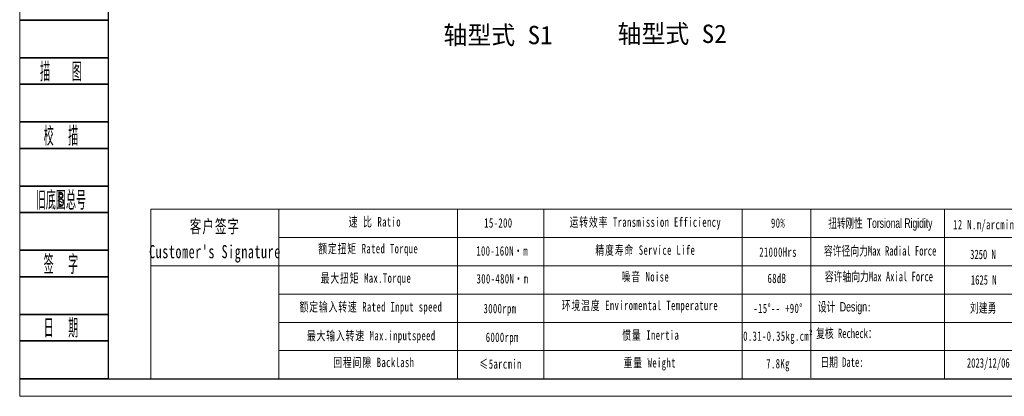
# Model space of a CAD drawing. Header units: millimetres. Extents: x 6034 to 6683, y -894 to -437.
# Tile 1 of 9: x 6037 to 6466, y -894 to -729. Entities that reach past the tile are written whole.
import ezdxf
from ezdxf.enums import TextEntityAlignment as Align

# ---------------------------------------------------------------- set-up
doc = ezdxf.new("R2010")
doc.units = ezdxf.units.MM
doc.layers.get('0').update_dxf_attribs({"lineweight": 18})
for name, color, linetype, lineweight in [('2细线层', 4, 'Continuous', 35), ('6文字层', 3, 'Continuous', 35), ('剖面线层', 4, 'Continuous', 18), ('图框_外框线', 7, 'Continuous', 18), ('尺寸线', 7, 'Continuous', 25)]:
    doc.layers.add(name, color=color, linetype=linetype, lineweight=lineweight)
doc.styles.add('PC_TEXTSTYLE', font='ISOCP.SHX', dxfattribs={"width": 0.707, "bigfont": 'GBCBIG.SHX'})
doc.styles.add('工程字', font='txt')
doc.styles.add('标准', font='txt', dxfattribs={"width": 0.667})

msp = doc.modelspace()

# ---------------------------------------------------------------- linework, layer by layer
for p, q in [((6149.93, -812.0875), (6149.93, -885.8908)), ((6227.8314, -812.0875), (6227.8314, -885.8908))]:
    msp.add_line(p, q)
at = {"layer": '2细线层'}
for p, q in [((6037.1452, -729.6136), (6075.6547, -729.6136)), ((6037.1452, -746.0625), (6075.6547, -746.0625)), ((6037.1452, -757.5767), (6075.6547, -757.5767)), ((6037.1452, -774.0256), (6075.6547, -774.0256)), ((6037.1452, -785.5399), (6075.6547, -785.5399)), ((6037.1452, -801.9888), (6075.6547, -801.9888)), ((6037.1452, -813.503), (6075.6547, -813.503)), ((6037.1452, -829.9519), (6075.6547, -829.9519)), ((6037.1452, -841.4661), (6075.6547, -841.4661)), ((6037.1452, -857.915), (6075.6547, -857.915)), ((6037.1452, -869.4293), (6075.6547, -869.4293)), ((6037.1452, -885.8782), (6075.6547, -885.8782))]:
    msp.add_line(p, q, dxfattribs=at)
at = {"layer": '剖面线层', "color": 0}
msp.add_line((6094.257, -812.0875), (6094.257, -885.8782), dxfattribs=at)
at = {"layer": '图框_外框线'}
for p, q in [((6094.257, -812.0875), (6675.2016, -812.0875)), ((6265.3656, -812.0875), (6265.3656, -885.8698)), ((6351.7509, -812.0875), (6351.7509, -885.8782)), ((6381.609, -812.0875), (6381.609, -885.4689)), ((6439.8617, -812.0875), (6439.8617, -885.8782)), ((6149.93, -824.3995), (6476.4328, -824.3995)), ((6094.257, -836.7115), (6675.2016, -836.7115)), ((6149.93, -849.0235), (6675.2016, -849.0235)), ((6149.93, -861.3355), (6675.2016, -861.3355)), ((6149.93, -873.6475), (6675.2016, -873.6475))]:
    msp.add_line(p, q, dxfattribs=at)
at = {"layer": '图框_外框线', "color": 3}
msp.add_lwpolyline([(6037.2222, -893.5647), (6682.8881, -893.5647), (6682.8881, -436.9867), (6037.2222, -436.9867)], close=True, dxfattribs=at)
at = {"layer": '图框_外框线', "color": 3, "lineweight": 25}
msp.add_lwpolyline([(6075.6547, -885.8782), (6675.2016, -885.8782), (6675.2016, -444.6732), (6075.6547, -444.6732)], close=True, dxfattribs=at)

# ---------------------------------------------------------------- texts
at = {"layer": '6文字层', "color": 3, "style": 'PC_TEXTSTYLE'}
for s, width, p in [('描   图', 0.6667, (6055.0936, -751.8196)), ('校  描', 0.667, (6055.0936, -779.7827)), ('旧底图总号', 0.667, (6055.0936, -807.7459)), ('签  字', 0.667, (6055.0936, -835.709)), ('日  期', 0.667, (6055.1038, -863.508))]:
    msp.add_text(s, height=8.22445, dxfattribs=dict(at, width=width)).set_placement(p, align=Align.MIDDLE)
at = {"layer": '6文字层', "width": 0.707}
msp.add_text('B', height=6.5796, dxfattribs=at).set_placement((6055.0936, -807.7459), align=Align.MIDDLE)
at = {"layer": '图框_外框线', "color": 1, "attachment_point": 2, "line_spacing_factor": 1.15057, "style": '标准'}
for s, insert, char_height, width in [("\\T1.1;客户签字\\PCustomer's Signature", (6122.1894, -816.6431), 5.7456, 71.475856), ('\\T1.1;速 比 Ratio', (6191.7996, -815.473), 4.104, 33.533417), ('\\T1.1;15-200', (6245.5846, -815.9463), 4.104, 24.381972), ('\\T1.1;运转效率 Transmission Efficiency', (6309.5703, -815.5991), 4.104, 69.741542), ('\\T1.1;90%', (6367.3754, -816.0182), 4.104, 52.484761), ('\\T1.1;额定扭矩 Rated Torque', (6188.9149, -827.148), 4.104, 72.865395), ('\\T1.1;精度寿命 Service Life', (6309.5703, -827.796), 4.104, 54.742153), ('{\\T1.1;100-160N·m}', (6247.2409, -828.1641), 4.104, 33.991891), ('\\T1.1;21000Hrs', (6367.3754, -828.6672), 4.104, 52.484761), ('\\T1.1;最大扭矩 Max.Torque', (6187.9053, -839.9761), 4.104, 48.443644), ('{\\T1.1;300-480N·m}', (6247.358, -840.2823), 4.104, 40.816149), ('\\T1.1;噪音 Noise', (6309.5703, -839.4051), 4.104, 36.213492), ('\\T1.1;68dB', (6366.87, -840.1229), 4.104, 27.081572), ('\\T1.1;额定输入转速 Rated Input speed', (6190.0688, -852.5159), 4.104, 64.405497), ('\\T1.1;3000rpm', (6246.2944, -853.2624), 4.104, 33.222788), ('{\\T1.1;环境温度 Enviromental Temperature}', (6307.2175, -851.896), 4.104, 81.670256), ('\\T1.1;-15%%D-- +90%%D', (6367.3754, -853.1741), 4.104, 35.20525), ('\\T1.1;最大输入转速 Max.inputspeed ', (6190.213, -865.0557), 4.104, 64.777566), ('\\T1.1;6000rpm', (6247.2739, -865.7937), 4.104, 89.73728), ('\\T1.1;惯量 Inertia', (6311.9232, -864.8276), 4.104, 37.07657), ('{\\T1.1;0.31-0.35kg.cm²}', (6367.3754, -865.2741), 4.104, 27.757166), ('\\T1.1;回程间隙 Backlash', (6191.3669, -876.7307), 4.104, 52.524415), ('{\\T1.1;≤5arcmin }', (6246.5235, -877.4106), 4.104, 33.222788), ('\\T1.1;重量 Weight', (6311.482, -876.8776), 4.104, 31.911904), ('\\T1.1;7.8Kg', (6367.3754, -877.2753), 4.104, 27.459264)]:
    msp.add_mtext(s, dxfattribs=dict(at, insert=insert, char_height=char_height, width=width))
at = {"layer": '图框_外框线', "color": 1, "char_height": 4.104, "attachment_point": 2, "style": '标准'}
for s, insert, width in [('{\\W0.65;扭转刚性 \\fArial|b0|i0|c0|p34;Torsional Rigidity}', (6411.9409, -816.0476), 63.974596), ('{\\T1.1;12 N.m/arcmin}', (6456.9285, -816.6881), 52.484761), ('{\\f宋体|b0|i0|c134|p2;容许径向力Max Radial Force}', (6411.8182, -828.1068), 86.38199), ('{\\fSimSun|b1|i0|c134|p2;3250 N}', (6456.5929, -829.6574), 27.459264), ('{\\f宋体|b0|i0|c134|p2;容许轴向力Max Axial Force}', (6411.2771, -839.3019), 93.257402), ('{\\fSimSun|b1|i0|c134|p2;1625 N}', (6456.9308, -840.7763), 27.459264), ('{\\f宋体|b0|i0|c134|p2;设计 \\fArial|b0|i0|c0|p2;Design}:', (6396.347, -852.494), 52.484761), ('{\\fSimSun|b1|i0|c134|p2;刘建勇}', (6456.6878, -852.9776), 52.484761), ('{\\f宋体|b0|i0|c134|p2;复核 Recheck：}', (6397.1255, -864.0927), 52.484761), ('{\\f宋体|b0|i0|c134|p2;日期 }Date:', (6395.1762, -876.6146), 52.484761), ('2023/12/06', (6458.9152, -876.9581), 52.484761)]:
    msp.add_mtext(s, dxfattribs=dict(at, insert=insert, width=width))
at = {"layer": '尺寸线', "color": 0, "char_height": 8, "attachment_point": 1, "style": '工程字'}
for s, insert, width in [('轴型式 S1', (6221.6889, -732.1402), 81.437235), ('轴型式 S2', (6297.4896, -731.6063), 60.322209)]:
    msp.add_mtext(s, dxfattribs=dict(at, insert=insert, width=width))

doc.saveas('drawing.dxf')
